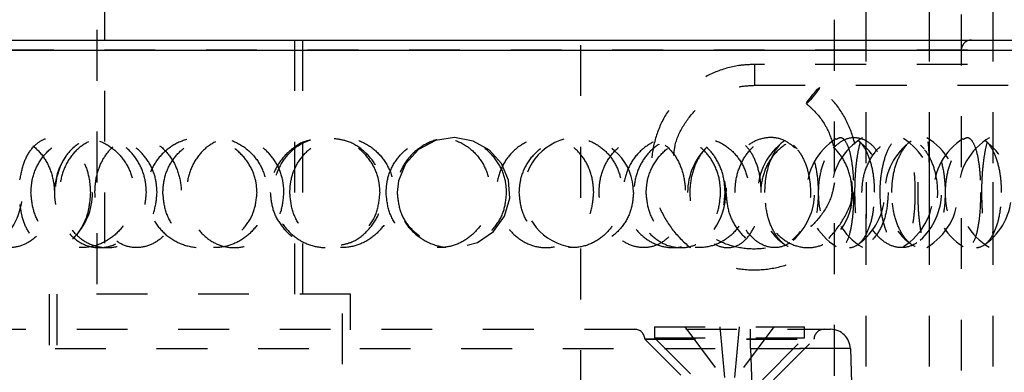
# Model space of a CAD drawing. Header units: inches. Extents: x 1772 to 2706, y -534 to -52.
# Tile 79 of 256: x 1934.929 to 1936.868, y -521.37 to -520.676. Entities that reach past the tile are written whole.
import ezdxf

# ---------------------------------------------------------------- set-up
doc = ezdxf.new("R2010")
doc.units = ezdxf.units.IN
doc.header["$LTSCALE"] = 0.5
doc.header["$MEASUREMENT"] = 0
doc.linetypes.add('HIDDEN', pattern=[0.225, 0.15, -0.075])
doc.layers.add('SID-M-H', color=4, linetype='HIDDEN')
doc.layers.add('SID-M-S', color=105, linetype='Continuous')

msp = doc.modelspace()

# ---------------------------------------------------------------- linework, layer by layer
at = {"layer": 'SID-M-H'}
for p, q in [((1935.08062, -518.69628), (1935.08062, -521.21628)), ((1935.48662, -521.21628), (1935.48662, -518.69628)), ((1936.03362, -518.72628), (1936.03362, -521.68628)), ((1935.09612, -519.21588), (1935.09612, -521.21628)), ((1935.47112, -521.21628), (1935.47112, -519.21588)), ((1936.53362, -525.77667), (1936.53362, -520.46628)), ((1936.59612, -524.9584), (1936.59612, -520.47415)), ((1936.78362, -520.46628), (1936.78362, -525.77667)), ((1936.84612, -524.9584), (1936.84612, -520.47415)), ((1936.72112, -524.9584), (1936.72112, -520.71628)), ((1937.59612, -520.73628), (1933.72112, -520.73628)), ((1937.59612, -520.76428), (1936.37621, -520.76428)), ((1936.37621, -520.76439), (1936.37621, -520.80517)), ((1936.37621, -520.80528), (1937.59612, -520.80528)), ((1936.48651, -520.82962), (1936.49146, -520.82341)), ((1936.49146, -520.82341), (1936.49642, -520.81752)), ((1936.49642, -520.82149), (1936.49146, -520.8277)), ((1936.49642, -520.81752), (1936.50062, -520.81286)), ((1936.50062, -520.8159), (1936.49642, -520.82149)), ((1936.50062, -520.81286), (1936.50343, -520.81013)), ((1936.50343, -520.81177), (1936.50062, -520.8159)), ((1936.50441, -520.80975), (1936.50343, -520.81177)), ((1936.50343, -520.81013), (1936.50441, -520.80975)), ((1936.47852, -520.84136), (1936.4795, -520.83934)), ((1936.4795, -520.84098), (1936.47852, -520.84136)), ((1936.4795, -520.83934), (1936.48231, -520.83522)), ((1936.48231, -520.83825), (1936.4795, -520.84098)), ((1936.48231, -520.83522), (1936.48651, -520.82962)), ((1936.48651, -520.83359), (1936.48231, -520.83825)), ((1936.49146, -520.8277), (1936.48651, -520.83359)), ((1935.74787, -520.91377), (1935.71426, -520.93168)), ((1935.78552, -520.90804), (1935.74787, -520.91377)), ((1935.82241, -520.91482), (1935.78552, -520.90804)), ((1935.85433, -520.93274), (1935.82241, -520.91482)), ((1935.71426, -520.93168), (1935.689, -520.9595)), ((1935.87817, -520.95938), (1935.85433, -520.93274)), ((1935.689, -520.9595), (1935.67502, -520.99342)), ((1935.89189, -520.99196), (1935.87817, -520.95938)), ((1935.67502, -520.99342), (1935.67253, -521.01628)), ((1935.89412, -521.02749), (1935.89189, -520.99196)), ((1935.88412, -521.06247), (1935.89412, -521.02749)), ((1935.86231, -521.09274), (1935.88412, -521.06247)), ((1935.83099, -521.11422), (1935.86231, -521.09274)), ((1935.81068, -521.11964), (1935.83099, -521.11422)), ((1935.58052, -521.21628), (1934.98672, -521.21628)), ((1934.98672, -521.21628), (1934.98672, -521.68628)), ((1935.00237, -521.21628), (1935.00237, -521.55378)), ((1935.56487, -521.55378), (1935.56487, -521.21628)), ((1935.58052, -521.68628), (1935.58052, -521.21628)), ((1934.04139, -521.28518), (1936.52586, -521.28518)), ((1936.17929, -521.28042), (1936.47457, -521.28042)), ((1936.17929, -521.28042), (1936.17929, -521.30207)), ((1936.23913, -521.28042), (1936.31748, -521.38475)), ((1936.30803, -521.28042), (1936.31748, -521.38475)), ((1936.34583, -521.28042), (1936.33638, -521.38475)), ((1936.41472, -521.28042), (1936.33638, -521.38475)), ((1936.36847, -521.32317), (1936.36847, -521.28518)), ((1936.47457, -521.30207), (1936.47457, -521.28042)), ((1936.16027, -521.30417), (1936.49173, -521.30417)), ((1936.16027, -521.30417), (1936.16029, -521.30486)), ((1936.16029, -521.30486), (1936.49357, -521.30486)), ((1936.16029, -521.30486), (1936.24018, -521.38475)), ((1936.17929, -521.30207), (1936.47457, -521.30207)), ((1936.17929, -521.30207), (1936.26197, -521.38475)), ((1936.39189, -521.38475), (1936.47457, -521.30207)), ((1936.41368, -521.38475), (1936.49357, -521.30486)), ((1936.49357, -521.30486), (1936.49359, -521.30417)), ((1934.19877, -521.32317), (1936.36847, -521.32317)), ((1936.36847, -521.32317), (1936.37429, -521.4899)), ((1936.5652, -521.32317), (1936.57102, -521.4899))]:
    msp.add_line(p, q, dxfattribs=at)
for centre, radius, start, end in [((1936.80362, -520.73628), 0.02, 90, 180), ((1934.80934, -521.01628), 0.125, 306.04827, 53.99119), ((1936.02979, -521.01572), 0.10831, 359.7065, 263.58305), ((1936.5079, -521.01628), 0.125, 125.75209, 233.81302), ((1936.36966, -521.01628), 0.125, 311.68963, 48.13676), ((1936.60356, -521.01628), 0.125, 122.24154, 237.88452), ((1936.65246, -521.01628), 0.125, 120.36032, 239.41723), ((1936.5079, -521.01628), 0.125, 305.22991, 54.89493), ((1936.7579, -521.01628), 0.125, 125.75209, 233.81302), ((1936.60356, -521.01628), 0.125, 301.90391, 58.06964), ((1936.61966, -521.01628), 0.125, 311.68963, 48.13676), ((1936.65246, -521.01628), 0.125, 300.5135, 59.60359), ((1936.85356, -521.01628), 0.125, 122.24154, 237.88452), ((1936.90246, -521.01628), 0.125, 120.36032, 239.41723), ((1936.7579, -521.01628), 0.125, 305.22991, 54.89493), ((1934.94758, -521.01628), 0.125, 314.11178, 45.92201), ((1936.36966, -521.01628), 0.125, 133.95272, 225.54569), ((1935.12236, -521.01628), 0.125, 145.0858, 214.82902), ((1936.19488, -521.01628), 0.125, 324.49643, 34.78852), ((1936.44488, -521.01628), 0.125, 324.49643, 34.78852), ((1936.1406, -521.30486), 0.01969, 2, 90), ((1936.51326, -521.30486), 0.01969, 90, 178), ((1936.52586, -521.32455), 0.03937, 2, 90)]:
    msp.add_arc(centre, radius, start, end, dxfattribs=at)
for points, knots in [([(1936.37621, -520.76428), (1936.36701, -520.76466), (1936.34108, -520.76571), (1936.29938, -520.77716), (1936.25504, -520.80159), (1936.2181, -520.8363), (1936.19085, -520.87893), (1936.17496, -520.92692), (1936.17141, -520.97731), (1936.18041, -521.02703), (1936.2014, -521.07301), (1936.23309, -521.11246), (1936.27355, -521.14295), (1936.3203, -521.16263), (1936.37048, -521.17028), (1936.42101, -521.16543), (1936.46881, -521.14837), (1936.51094, -521.12015), (1936.5448, -521.0825), (1936.56833, -521.03772), (1936.58007, -520.98857), (1936.57936, -520.93802), (1936.56605, -520.88939), (1936.54154, -520.84452), (1936.51683, -520.82133), (1936.50437, -520.80963)], [0, 0, 0, 0, 0.0243376, 0.0685936, 0.1129285, 0.1572595, 0.2015829, 0.2458972, 0.2902028, 0.3345028, 0.3788004, 0.4231, 0.4674058, 0.5117207, 0.556045, 0.600377, 0.6447127, 0.689047, 0.7333758, 0.7776961, 0.8220073, 0.8663106, 0.9106095, 0.9549072, 1, 1, 1, 1]), ([(1936.21747, -520.9431), (1936.21815, -520.93619), (1936.22031, -520.91441), (1936.23701, -520.88066), (1936.2655, -520.84575), (1936.30315, -520.82038), (1936.34141, -520.80717), (1936.3663, -520.80582), (1936.37621, -520.80528)], [0, 0, 0, 0, 0.0908474, 0.2859536, 0.481033, 0.6760566, 0.8710133, 1, 1, 1, 1]), ([(1936.47856, -520.84149), (1936.48405, -520.84634), (1936.50067, -520.86104), (1936.522, -520.89058), (1936.52988, -520.91779), (1936.53362, -520.93069)], [0, 0, 0, 0, 0.2056303, 0.6234168, 1, 1, 1, 1]), ([(1934.82716, -521.01628), (1934.82805, -521.02868), (1934.82985, -521.05348), (1934.84405, -521.08643), (1934.86531, -521.11104), (1934.89196, -521.1244), (1934.9206, -521.12552), (1934.94825, -521.11492), (1934.97214, -521.09388), (1934.98965, -521.06426), (1934.99835, -521.02876), (1934.99657, -520.99121), (1934.98413, -520.95623), (1934.96274, -520.92841), (1934.93568, -520.91117), (1934.90674, -520.90607), (1934.87926, -520.91296), (1934.85565, -520.93077), (1934.83799, -520.95783), (1934.82854, -520.98791), (1934.82755, -521.0081), (1934.82716, -521.01628)], [0, 0, 0, 0, 0.0554579, 0.1109395, 0.1658403, 0.2192081, 0.2711117, 0.3223399, 0.3739729, 0.4268563, 0.4812619, 0.5368274, 0.5927419, 0.6480375, 0.7019377, 0.7542614, 0.8055938, 0.8569812, 0.9093952, 0.9633154, 1, 1, 1, 1]), ([(1934.92941, -520.99099), (1934.93172, -520.97934), (1934.93636, -520.95589), (1934.95203, -520.92845), (1934.97241, -520.91116), (1934.99575, -520.90607), (1935.01931, -520.91296), (1935.04075, -520.93077), (1935.05754, -520.95783), (1935.06684, -520.98791), (1935.06781, -521.0081), (1935.06821, -521.01628)], [0, 0, 0, 0, 0.1183897, 0.2380906, 0.3547708, 0.4680383, 0.5791599, 0.6904006, 0.8038637, 0.9205871, 1, 1, 1, 1]), ([(1934.95125, -521.01628), (1934.95228, -521.02823), (1934.95435, -521.05214), (1934.97051, -521.08399), (1934.99464, -521.10861), (1935.02569, -521.12334), (1935.06046, -521.12616), (1935.09502, -521.11622), (1935.12482, -521.09447), (1935.14586, -521.0637), (1935.15561, -521.02798), (1935.15342, -520.99156), (1935.14002, -520.95819), (1935.117, -520.93099), (1935.08664, -520.91279), (1935.05213, -520.90592), (1935.01749, -520.91171), (1934.98692, -520.92984), (1934.96433, -520.95806), (1934.95282, -520.98867), (1934.95169, -521.0086), (1934.95125, -521.01628)], [0, 0, 0, 0, 0.0520028, 0.1039827, 0.1564753, 0.2102848, 0.2652762, 0.3208623, 0.3762398, 0.4306423, 0.4836601, 0.5355284, 0.5870576, 0.6391963, 0.6925647, 0.7472181, 0.8026932, 0.8582301, 0.9130199, 0.9664974, 1, 1, 1, 1]), ([(1935.17857, -521.01628), (1935.17754, -521.02823), (1935.17549, -521.05214), (1935.15968, -521.08399), (1935.13661, -521.10861), (1935.10783, -521.12334), (1935.07676, -521.12616), (1935.04707, -521.11622), (1935.02238, -521.09447), (1935.00544, -521.0637), (1934.99772, -521.02798), (1934.99945, -520.99156), (1935.0101, -520.95819), (1935.0288, -520.93099), (1935.05418, -520.91279), (1935.0841, -520.90592), (1935.11532, -520.91171), (1935.14391, -520.92984), (1935.16569, -520.95806), (1935.17702, -520.98867), (1935.17814, -521.0086), (1935.17857, -521.01628)], [0, 0, 0, 0, 0.0520028, 0.1039827, 0.1564753, 0.2102848, 0.2652762, 0.3208623, 0.3762398, 0.4306423, 0.4836601, 0.5355284, 0.5870576, 0.6391963, 0.6925647, 0.7472181, 0.8026932, 0.8582301, 0.9130199, 0.9664974, 1, 1, 1, 1]), ([(1935.19957, -521.01628), (1935.19843, -521.02868), (1935.19614, -521.05348), (1935.17827, -521.08643), (1935.15228, -521.11104), (1935.12084, -521.1244), (1935.08838, -521.12552), (1935.05824, -521.11492), (1935.03309, -521.09388), (1935.01517, -521.06426), (1935.00641, -521.02876), (1935.00819, -520.99121), (1935.02076, -520.95623), (1935.04287, -520.92841), (1935.07179, -520.91117), (1935.10392, -520.90607), (1935.13568, -520.91296), (1935.16401, -520.93077), (1935.18585, -520.95783), (1935.19781, -520.98791), (1935.19907, -521.0081), (1935.19957, -521.01628)], [0, 0, 0, 0, 0.0554579, 0.1109395, 0.1658403, 0.2192081, 0.2711117, 0.3223399, 0.3739729, 0.4268563, 0.4812619, 0.5368274, 0.5927419, 0.6480375, 0.7019377, 0.7542614, 0.8055938, 0.8569812, 0.9093952, 0.9633154, 1, 1, 1, 1]), ([(1935.07716, -521.01628), (1935.07805, -521.02868), (1935.07985, -521.05348), (1935.09405, -521.08643), (1935.11531, -521.11104), (1935.14196, -521.1244), (1935.1706, -521.12552), (1935.19825, -521.11492), (1935.22214, -521.09388), (1935.23965, -521.06426), (1935.24835, -521.02876), (1935.24657, -520.99121), (1935.23413, -520.95623), (1935.21274, -520.92841), (1935.18568, -520.91117), (1935.15674, -520.90607), (1935.12926, -520.91296), (1935.10565, -520.93077), (1935.08799, -520.95783), (1935.07854, -520.98791), (1935.07755, -521.0081), (1935.07716, -521.01628)], [0, 0, 0, 0, 0.0554579, 0.1109395, 0.1658403, 0.2192081, 0.2711117, 0.3223399, 0.3739729, 0.4268563, 0.4812619, 0.5368274, 0.5927419, 0.6480375, 0.7019377, 0.7542614, 0.8055938, 0.8569812, 0.9093952, 0.9633154, 1, 1, 1, 1]), ([(1935.39648, -521.01628), (1935.3953, -521.02823), (1935.39293, -521.05214), (1935.37461, -521.08399), (1935.34763, -521.10861), (1935.31351, -521.12334), (1935.27609, -521.12616), (1935.23971, -521.11622), (1935.20896, -521.09447), (1935.18758, -521.0637), (1935.17775, -521.02798), (1935.17996, -520.99156), (1935.19348, -520.95819), (1935.21698, -520.93099), (1935.24847, -520.91279), (1935.28498, -520.90592), (1935.32244, -520.91171), (1935.35621, -520.92984), (1935.3816, -520.95806), (1935.39469, -520.98867), (1935.39598, -521.0086), (1935.39648, -521.01628)], [0, 0, 0, 0, 0.0520028, 0.1039827, 0.1564753, 0.2102848, 0.2652762, 0.3208623, 0.3762398, 0.4306423, 0.4836601, 0.5355284, 0.5870576, 0.6391963, 0.6925647, 0.7472181, 0.8026932, 0.8582301, 0.9130199, 0.9664974, 1, 1, 1, 1]), ([(1935.21102, -521.01628), (1935.21217, -521.02868), (1935.21447, -521.05348), (1935.2325, -521.08643), (1935.25913, -521.11104), (1935.29198, -521.1244), (1935.32667, -521.12552), (1935.35959, -521.11492), (1935.38761, -521.09388), (1935.40792, -521.06426), (1935.41793, -521.02876), (1935.41589, -520.99121), (1935.40155, -520.95623), (1935.37664, -520.92841), (1935.34469, -520.91117), (1935.30996, -520.90607), (1935.27639, -520.91296), (1935.24706, -520.93077), (1935.22482, -520.95783), (1935.21279, -520.98791), (1935.21153, -521.0081), (1935.21102, -521.01628)], [0, 0, 0, 0, 0.0554579, 0.1109395, 0.1658403, 0.2192081, 0.2711117, 0.3223399, 0.3739729, 0.4268563, 0.4812619, 0.5368274, 0.5927419, 0.6480375, 0.7019377, 0.7542614, 0.8055938, 0.8569812, 0.9093952, 0.9633154, 1, 1, 1, 1]), ([(1935.44957, -521.01628), (1935.44843, -521.02868), (1935.44614, -521.05348), (1935.42827, -521.08643), (1935.40228, -521.11104), (1935.37084, -521.1244), (1935.33838, -521.12552), (1935.30824, -521.11492), (1935.28309, -521.09388), (1935.26517, -521.06426), (1935.25641, -521.02876), (1935.25819, -520.99121), (1935.27076, -520.95623), (1935.29287, -520.92841), (1935.32179, -520.91117), (1935.35392, -520.90607), (1935.38568, -520.91296), (1935.41401, -520.93077), (1935.43585, -520.95783), (1935.44781, -520.98791), (1935.44907, -521.0081), (1935.44957, -521.01628)], [0, 0, 0, 0, 0.0554579, 0.1109395, 0.1658403, 0.2192081, 0.2711117, 0.3223399, 0.3739729, 0.4268563, 0.4812619, 0.5368274, 0.5927419, 0.6480375, 0.7019377, 0.7542614, 0.8055938, 0.8569812, 0.9093952, 0.9633154, 1, 1, 1, 1]), ([(1935.5017, -520.91319), (1935.50042, -520.91336), (1935.48654, -520.91528), (1935.46317, -520.93064), (1935.43741, -520.95785), (1935.42433, -520.9887), (1935.42303, -521.00861), (1935.42253, -521.01628)], [0, 0, 0, 0, 0.0277822, 0.3014371, 0.5714107, 0.8349179, 1, 1, 1, 1]), ([(1935.6387, -521.01628), (1935.6375, -521.02868), (1935.6351, -521.05348), (1935.6163, -521.08643), (1935.58868, -521.11104), (1935.55482, -521.1244), (1935.51934, -521.12552), (1935.4859, -521.11492), (1935.45761, -521.09388), (1935.43722, -521.06426), (1935.42719, -521.02876), (1935.42923, -520.99121), (1935.44361, -520.95623), (1935.46866, -520.92841), (1935.501, -520.91117), (1935.5364, -520.90607), (1935.57086, -520.91296), (1935.60118, -520.93077), (1935.62429, -520.95783), (1935.63685, -520.98791), (1935.63816, -521.0081), (1935.6387, -521.01628)], [0, 0, 0, 0, 0.0554579, 0.1109395, 0.1658403, 0.2192081, 0.2711117, 0.3223399, 0.3739729, 0.4268563, 0.4812619, 0.5368274, 0.5927419, 0.6480375, 0.7019377, 0.7542614, 0.8055938, 0.8569812, 0.9093952, 0.9633154, 1, 1, 1, 1]), ([(1935.46102, -521.01628), (1935.46217, -521.02868), (1935.46447, -521.05348), (1935.4825, -521.08643), (1935.50913, -521.11104), (1935.54198, -521.1244), (1935.57667, -521.12552), (1935.60959, -521.11492), (1935.63761, -521.09388), (1935.65792, -521.06426), (1935.66793, -521.02876), (1935.66589, -520.99121), (1935.65155, -520.95623), (1935.62664, -520.92841), (1935.59469, -520.91117), (1935.55996, -520.90607), (1935.52639, -520.91296), (1935.49706, -520.93077), (1935.47482, -520.95783), (1935.46279, -520.98791), (1935.46153, -521.0081), (1935.46102, -521.01628)], [0, 0, 0, 0, 0.0554579, 0.1109395, 0.1658403, 0.2192081, 0.2711117, 0.3223399, 0.3739729, 0.4268563, 0.4812619, 0.5368274, 0.5927419, 0.6480375, 0.7019377, 0.7542614, 0.8055938, 0.8569812, 0.9093952, 0.9633154, 1, 1, 1, 1]), ([(1935.56252, -521.11914), (1935.56879, -521.1178), (1935.58752, -521.11377), (1935.61358, -521.09408), (1935.63595, -521.06381), (1935.64616, -521.02795), (1935.64387, -520.99159), (1935.62978, -520.95812), (1935.60532, -520.93127), (1935.57648, -520.91384), (1935.55573, -520.91125), (1935.54719, -520.91019)], [0, 0, 0, 0, 0.0637565, 0.190502, 0.315016, 0.4363609, 0.5550747, 0.6730126, 0.7923452, 0.9144925, 1, 1, 1, 1]), ([(1935.65067, -521.01628), (1935.65187, -521.02868), (1935.65427, -521.05348), (1935.67301, -521.08643), (1935.70041, -521.11104), (1935.73379, -521.1244), (1935.76852, -521.12552), (1935.80102, -521.11492), (1935.82833, -521.09388), (1935.84792, -521.06426), (1935.85752, -521.02876), (1935.85557, -520.99121), (1935.8418, -520.95623), (1935.81769, -520.92841), (1935.78637, -520.91117), (1935.75186, -520.90607), (1935.718, -520.91296), (1935.68803, -520.93077), (1935.66505, -520.95783), (1935.65251, -520.98791), (1935.6512, -521.0081), (1935.65067, -521.01628)], [0, 0, 0, 0, 0.0554579, 0.1109395, 0.1658403, 0.2192081, 0.2711117, 0.3223399, 0.3739729, 0.4268563, 0.4812619, 0.5368274, 0.5927419, 0.6480375, 0.7019377, 0.7542614, 0.8055938, 0.8569812, 0.9093952, 0.9633154, 1, 1, 1, 1]), ([(1935.8881, -521.01628), (1935.88697, -521.02823), (1935.8847, -521.05214), (1935.86704, -521.08399), (1935.8408, -521.10861), (1935.80725, -521.12334), (1935.76994, -521.12616), (1935.73316, -521.11622), (1935.70167, -521.09447), (1935.67955, -521.0637), (1935.66932, -521.02798), (1935.67162, -520.99156), (1935.68567, -520.95819), (1935.70992, -520.93099), (1935.74207, -520.91279), (1935.77886, -520.90592), (1935.81608, -520.91171), (1935.84918, -520.92984), (1935.87379, -520.95806), (1935.88639, -520.98867), (1935.88763, -521.0086), (1935.8881, -521.01628)], [0, 0, 0, 0, 0.0520028, 0.1039827, 0.1564753, 0.2102848, 0.2652762, 0.3208623, 0.3762398, 0.4306423, 0.4836601, 0.5355284, 0.5870576, 0.6391963, 0.6925647, 0.7472181, 0.8026932, 0.8582301, 0.9130199, 0.9664974, 1, 1, 1, 1]), ([(1936.05965, -521.01628), (1936.05861, -521.02868), (1936.05651, -521.05348), (1936.04004, -521.08643), (1936.01556, -521.11104), (1935.98514, -521.1244), (1935.95277, -521.12552), (1935.92181, -521.11492), (1935.89527, -521.09388), (1935.87595, -521.06426), (1935.86638, -521.02876), (1935.86833, -520.99121), (1935.88202, -520.95623), (1935.90568, -520.92841), (1935.93585, -520.91117), (1935.96839, -520.90607), (1935.9996, -520.91296), (1936.02667, -520.93077), (1936.04706, -520.95783), (1936.05804, -520.98791), (1936.05919, -521.0081), (1936.05965, -521.01628)], [0, 0, 0, 0, 0.0554579, 0.1109395, 0.1658403, 0.2192081, 0.2711117, 0.3223399, 0.3739729, 0.4268563, 0.4812619, 0.5368274, 0.5927419, 0.6480375, 0.7019377, 0.7542614, 0.8055938, 0.8569812, 0.9093952, 0.9633154, 1, 1, 1, 1]), ([(1935.91301, -521.01628), (1935.91414, -521.02823), (1935.9164, -521.05214), (1935.93385, -521.08399), (1935.95943, -521.10861), (1935.99159, -521.12334), (1936.02659, -521.12616), (1936.06036, -521.11622), (1936.08871, -521.09447), (1936.10829, -521.0637), (1936.11726, -521.02798), (1936.11525, -520.99156), (1936.10289, -520.95819), (1936.08133, -520.93099), (1936.05225, -520.91279), (1936.0183, -520.90592), (1935.98319, -520.91171), (1935.95131, -520.92984), (1935.9272, -520.95806), (1935.91472, -520.98867), (1935.91349, -521.0086), (1935.91301, -521.01628)], [0, 0, 0, 0, 0.0520028, 0.1039827, 0.1564753, 0.2102848, 0.2652762, 0.3208623, 0.3762398, 0.4306423, 0.4836601, 0.5355284, 0.5870576, 0.6391963, 0.6925647, 0.7472181, 0.8026932, 0.8582301, 0.9130199, 0.9664974, 1, 1, 1, 1]), ([(1936.07008, -521.01628), (1936.07112, -521.02868), (1936.0732, -521.05348), (1936.08941, -521.08643), (1936.11286, -521.11104), (1936.14098, -521.1244), (1936.16976, -521.12552), (1936.19621, -521.11492), (1936.21809, -521.09388), (1936.23358, -521.06426), (1936.24111, -521.02876), (1936.23958, -520.99121), (1936.22876, -520.95623), (1936.20961, -520.92841), (1936.18435, -520.91117), (1936.15601, -520.90607), (1936.12773, -520.91296), (1936.1023, -520.93077), (1936.08255, -520.95783), (1936.07168, -520.98791), (1936.07054, -521.0081), (1936.07008, -521.01628)], [0, 0, 0, 0, 0.0554579, 0.1109395, 0.1658403, 0.2192081, 0.2711117, 0.3223399, 0.3739729, 0.4268563, 0.4812619, 0.5368274, 0.5927419, 0.6480375, 0.7019377, 0.7542614, 0.8055938, 0.8569812, 0.9093952, 0.9633154, 1, 1, 1, 1]), ([(1936.30965, -521.01628), (1936.30861, -521.02868), (1936.30651, -521.05348), (1936.29004, -521.08643), (1936.26556, -521.11104), (1936.23514, -521.1244), (1936.20277, -521.12552), (1936.17181, -521.11492), (1936.14527, -521.09388), (1936.12595, -521.06426), (1936.11638, -521.02876), (1936.11833, -520.99121), (1936.13202, -520.95623), (1936.15568, -520.92841), (1936.18585, -520.91117), (1936.21839, -520.90607), (1936.2496, -520.91296), (1936.27667, -520.93077), (1936.29706, -520.95783), (1936.30804, -520.98791), (1936.30919, -521.0081), (1936.30965, -521.01628)], [0, 0, 0, 0, 0.0554579, 0.1109395, 0.1658403, 0.2192081, 0.2711117, 0.3223399, 0.3739729, 0.4268563, 0.4812619, 0.5368274, 0.5927419, 0.6480375, 0.7019377, 0.7542614, 0.8055938, 0.8569812, 0.9093952, 0.9633154, 1, 1, 1, 1]), ([(1936.31844, -521.01628), (1936.31755, -521.02823), (1936.31576, -521.05214), (1936.30182, -521.08399), (1936.28086, -521.10861), (1936.25367, -521.12334), (1936.22294, -521.12616), (1936.19212, -521.11622), (1936.16532, -521.09447), (1936.14628, -521.0637), (1936.13742, -521.02798), (1936.13942, -520.99156), (1936.15157, -520.95819), (1936.17237, -520.93099), (1936.19962, -520.91279), (1936.23033, -520.90592), (1936.26088, -520.91171), (1936.28759, -520.92984), (1936.30716, -520.95806), (1936.31708, -520.98867), (1936.31806, -521.0086), (1936.31844, -521.01628)], [0, 0, 0, 0, 0.0520028, 0.1039827, 0.1564753, 0.2102848, 0.2652762, 0.3208623, 0.3762398, 0.4306423, 0.4836601, 0.5355284, 0.5870576, 0.6391963, 0.6925647, 0.7472181, 0.8026932, 0.8582301, 0.9130199, 0.9664974, 1, 1, 1, 1]), ([(1936.16301, -521.01628), (1936.16414, -521.02823), (1936.1664, -521.05214), (1936.18385, -521.08399), (1936.20943, -521.10861), (1936.24159, -521.12334), (1936.27659, -521.12616), (1936.31036, -521.11622), (1936.33871, -521.09447), (1936.35829, -521.0637), (1936.36726, -521.02798), (1936.36525, -520.99156), (1936.35289, -520.95819), (1936.33133, -520.93099), (1936.30225, -520.91279), (1936.2683, -520.90592), (1936.23319, -520.91171), (1936.20131, -520.92984), (1936.1772, -520.95806), (1936.16472, -520.98867), (1936.16349, -521.0086), (1936.16301, -521.01628)], [0, 0, 0, 0, 0.0520028, 0.1039827, 0.1564753, 0.2102848, 0.2652762, 0.3208623, 0.3762398, 0.4306423, 0.4836601, 0.5355284, 0.5870576, 0.6391963, 0.6925647, 0.7472181, 0.8026932, 0.8582301, 0.9130199, 0.9664974, 1, 1, 1, 1]), ([(1936.38965, -521.01628), (1936.38894, -521.02868), (1936.38752, -521.05348), (1936.37621, -521.08643), (1936.35911, -521.11104), (1936.33739, -521.1244), (1936.31373, -521.12552), (1936.2906, -521.11492), (1936.2704, -521.09388), (1936.25548, -521.06426), (1936.24802, -521.02876), (1936.24955, -520.99121), (1936.26019, -520.95623), (1936.27837, -520.92841), (1936.30115, -520.91117), (1936.32521, -520.90607), (1936.34777, -520.91296), (1936.3669, -520.93077), (1936.38104, -520.95783), (1936.38855, -520.98791), (1936.38934, -521.0081), (1936.38965, -521.01628)], [0, 0, 0, 0, 0.0554579, 0.1109395, 0.1658403, 0.2192081, 0.2711117, 0.3223399, 0.3739729, 0.4268563, 0.4812619, 0.5368274, 0.5927419, 0.6480375, 0.7019377, 0.7542614, 0.8055938, 0.8569812, 0.9093952, 0.9633154, 1, 1, 1, 1]), ([(1936.4568, -520.92888), (1936.44931, -520.92284), (1936.43406, -520.91057), (1936.40593, -520.9062), (1936.37775, -520.91293), (1936.35229, -520.93078), (1936.33255, -520.95782), (1936.32168, -520.98791), (1936.32054, -521.0081), (1936.32008, -521.01628)], [0, 0, 0, 0, 0.145153, 0.2952181, 0.4424401, 0.58982, 0.7401442, 0.8947879, 1, 1, 1, 1]), ([(1936.3379, -521.01628), (1936.33878, -521.02823), (1936.34053, -521.05214), (1936.35402, -521.08399), (1936.37356, -521.10861), (1936.39772, -521.12334), (1936.42348, -521.12616), (1936.44779, -521.11622), (1936.46775, -521.09447), (1936.4813, -521.0637), (1936.48744, -521.02798), (1936.48607, -520.99156), (1936.47758, -520.95819), (1936.46259, -520.93099), (1936.442, -520.91279), (1936.41743, -520.90592), (1936.39145, -520.91171), (1936.36739, -520.92984), (1936.3489, -520.95806), (1936.33922, -520.98867), (1936.33827, -521.0086), (1936.3379, -521.01628)], [0, 0, 0, 0, 0.0520028, 0.1039827, 0.1564753, 0.2102848, 0.2652762, 0.3208623, 0.3762398, 0.4306423, 0.4836601, 0.5355284, 0.5870576, 0.6391963, 0.6925647, 0.7472181, 0.8026932, 0.8582301, 0.9130199, 0.9664974, 1, 1, 1, 1]), ([(1936.56844, -521.01628), (1936.56755, -521.02823), (1936.56576, -521.05214), (1936.55182, -521.08399), (1936.53086, -521.10861), (1936.50367, -521.12334), (1936.47294, -521.12616), (1936.44212, -521.11622), (1936.41532, -521.09447), (1936.39628, -521.0637), (1936.38742, -521.02798), (1936.38942, -520.99156), (1936.40157, -520.95819), (1936.42237, -520.93099), (1936.44962, -520.91279), (1936.48033, -520.90592), (1936.51088, -520.91171), (1936.53759, -520.92984), (1936.55716, -520.95806), (1936.56708, -520.98867), (1936.56806, -521.0086), (1936.56844, -521.01628)], [0, 0, 0, 0, 0.0520028, 0.1039827, 0.1564753, 0.2102848, 0.2652762, 0.3208623, 0.3762398, 0.4306423, 0.4836601, 0.5355284, 0.5870576, 0.6391963, 0.6925647, 0.7472181, 0.8026932, 0.8582301, 0.9130199, 0.9664974, 1, 1, 1, 1]), ([(1936.39673, -521.01628), (1936.39743, -521.02868), (1936.39885, -521.05348), (1936.40972, -521.08643), (1936.42514, -521.11104), (1936.44316, -521.1244), (1936.461, -521.12552), (1936.47684, -521.11492), (1936.4895, -521.09388), (1936.49821, -521.06426), (1936.50236, -521.02876), (1936.50152, -520.99121), (1936.49553, -520.95623), (1936.48465, -520.92841), (1936.46981, -520.91117), (1936.45255, -520.90607), (1936.43474, -520.91296), (1936.41823, -520.93077), (1936.40513, -520.95783), (1936.39781, -520.98791), (1936.39704, -521.0081), (1936.39673, -521.01628)], [0, 0, 0, 0, 0.0554579, 0.1109395, 0.1658403, 0.2192081, 0.2711117, 0.3223399, 0.3739729, 0.4268563, 0.4812619, 0.5368274, 0.5927419, 0.6480375, 0.7019377, 0.7542614, 0.8055938, 0.8569812, 0.9093952, 0.9633154, 1, 1, 1, 1]), ([(1936.61307, -521.01628), (1936.61257, -521.02823), (1936.61159, -521.05214), (1936.60377, -521.08399), (1936.59172, -521.10861), (1936.5756, -521.12334), (1936.55674, -521.12616), (1936.53721, -521.11622), (1936.51975, -521.09447), (1936.50709, -521.0637), (1936.50112, -521.02798), (1936.50247, -520.99156), (1936.51062, -520.95819), (1936.52438, -520.93099), (1936.54202, -520.91279), (1936.56134, -520.90592), (1936.57993, -520.91171), (1936.59563, -520.92984), (1936.60678, -520.95806), (1936.61232, -520.98867), (1936.61286, -521.0086), (1936.61307, -521.01628)], [0, 0, 0, 0, 0.0520028, 0.1039827, 0.1564753, 0.2102848, 0.2652762, 0.3208623, 0.3762398, 0.4306423, 0.4836601, 0.5355284, 0.5870576, 0.6391963, 0.6925647, 0.7472181, 0.8026932, 0.8582301, 0.9130199, 0.9664974, 1, 1, 1, 1]), ([(1936.53344, -520.92685), (1936.53939, -520.92163), (1936.5524, -520.91022), (1936.57528, -520.90625), (1936.59775, -520.91292), (1936.61691, -520.93078), (1936.63104, -520.95782), (1936.63855, -520.98791), (1936.63934, -521.0081), (1936.63965, -521.01628)], [0, 0, 0, 0, 0.128939, 0.2818504, 0.4318648, 0.5820401, 0.7352155, 0.8927924, 1, 1, 1, 1]), ([(1936.53752, -520.91142), (1936.54006, -520.90983), (1936.54629, -520.90594), (1936.55516, -520.91324), (1936.56306, -520.93069), (1936.5685, -520.95785), (1936.57124, -520.9879), (1936.57152, -521.0081), (1936.57164, -521.01628)], [0, 0, 0, 0, 0.1255494, 0.3082135, 0.4910736, 0.6775867, 0.8694592, 1, 1, 1, 1]), ([(1936.57414, -521.01628), (1936.57439, -521.02868), (1936.57488, -521.05348), (1936.57854, -521.08643), (1936.58328, -521.11104), (1936.58807, -521.1244), (1936.59189, -521.12552), (1936.59438, -521.11492), (1936.59563, -521.09388), (1936.59606, -521.06426), (1936.59611, -521.02876), (1936.59611, -520.99121), (1936.59597, -520.95623), (1936.59525, -520.92841), (1936.5934, -520.91117), (1936.5902, -520.90607), (1936.58593, -520.91296), (1936.58122, -520.93077), (1936.57703, -520.95783), (1936.57452, -520.98791), (1936.57425, -521.0081), (1936.57414, -521.01628)], [0, 0, 0, 0, 0.0554579, 0.1109395, 0.1658403, 0.2192081, 0.2711117, 0.3223399, 0.3739729, 0.4268563, 0.4812619, 0.5368274, 0.5927419, 0.6480375, 0.7019377, 0.7542614, 0.8055938, 0.8569812, 0.9093952, 0.9633154, 1, 1, 1, 1]), ([(1936.5879, -521.01628), (1936.58878, -521.02823), (1936.59053, -521.05214), (1936.60402, -521.08399), (1936.62356, -521.10861), (1936.64772, -521.12334), (1936.67348, -521.12616), (1936.69779, -521.11622), (1936.71775, -521.09447), (1936.7313, -521.0637), (1936.73744, -521.02798), (1936.73607, -520.99156), (1936.72758, -520.95819), (1936.71259, -520.93099), (1936.692, -520.91279), (1936.66743, -520.90592), (1936.64145, -520.91171), (1936.61739, -520.92984), (1936.5989, -520.95806), (1936.58922, -520.98867), (1936.58827, -521.0086), (1936.5879, -521.01628)], [0, 0, 0, 0, 0.0520028, 0.1039827, 0.1564753, 0.2102848, 0.2652762, 0.3208623, 0.3762398, 0.4306423, 0.4836601, 0.5355284, 0.5870576, 0.6391963, 0.6925647, 0.7472181, 0.8026932, 0.8582301, 0.9130199, 0.9664974, 1, 1, 1, 1]), ([(1936.62372, -521.01628), (1936.62419, -521.02823), (1936.62514, -521.05214), (1936.63234, -521.08399), (1936.64245, -521.10861), (1936.65444, -521.12334), (1936.66651, -521.12616), (1936.67714, -521.11622), (1936.68527, -521.09447), (1936.69045, -521.0637), (1936.6927, -521.02798), (1936.6922, -520.99156), (1936.68905, -520.95819), (1936.68322, -520.93099), (1936.67467, -520.91279), (1936.66374, -520.90592), (1936.65139, -520.91171), (1936.63931, -520.92984), (1936.62963, -520.95806), (1936.62443, -520.98867), (1936.62392, -521.0086), (1936.62372, -521.01628)], [0, 0, 0, 0, 0.0520028, 0.1039827, 0.1564753, 0.2102848, 0.2652762, 0.3208623, 0.3762398, 0.4306423, 0.4836601, 0.5355284, 0.5870576, 0.6391963, 0.6925647, 0.7472181, 0.8026932, 0.8582301, 0.9130199, 0.9664974, 1, 1, 1, 1]), ([(1936.64673, -521.01628), (1936.64743, -521.02868), (1936.64885, -521.05348), (1936.65972, -521.08643), (1936.67514, -521.11104), (1936.69316, -521.1244), (1936.711, -521.12552), (1936.72684, -521.11492), (1936.7395, -521.09388), (1936.74821, -521.06426), (1936.75236, -521.02876), (1936.75152, -520.99121), (1936.74553, -520.95623), (1936.73465, -520.92841), (1936.71981, -520.91117), (1936.70255, -520.90607), (1936.68474, -520.91296), (1936.66823, -520.93077), (1936.65513, -520.95783), (1936.64781, -520.98791), (1936.64704, -521.0081), (1936.64673, -521.01628)], [0, 0, 0, 0, 0.0554579, 0.1109395, 0.1658403, 0.2192081, 0.2711117, 0.3223399, 0.3739729, 0.4268563, 0.4812619, 0.5368274, 0.5927419, 0.6480375, 0.7019377, 0.7542614, 0.8055938, 0.8569812, 0.9093952, 0.9633154, 1, 1, 1, 1]), ([(1936.72105, -521.01628), (1936.72104, -521.02823), (1936.72102, -521.05214), (1936.72068, -521.08399), (1936.71962, -521.10861), (1936.71736, -521.12334), (1936.71364, -521.12616), (1936.70878, -521.11622), (1936.70367, -521.09447), (1936.69957, -521.0637), (1936.69754, -521.02798), (1936.698, -520.99156), (1936.70074, -520.95819), (1936.70508, -520.93099), (1936.71005, -520.91279), (1936.71464, -520.90592), (1936.71806, -520.91171), (1936.72004, -520.92984), (1936.72085, -520.95806), (1936.72103, -520.98867), (1936.72105, -521.0086), (1936.72105, -521.01628)], [0, 0, 0, 0, 0.0520028, 0.1039827, 0.1564753, 0.2102848, 0.2652762, 0.3208623, 0.3762398, 0.4306423, 0.4836601, 0.5355284, 0.5870576, 0.6391963, 0.6925647, 0.7472181, 0.8026932, 0.8582301, 0.9130199, 0.9664974, 1, 1, 1, 1]), ([(1936.86307, -521.01628), (1936.86257, -521.02823), (1936.86159, -521.05214), (1936.85377, -521.08399), (1936.84172, -521.10861), (1936.8256, -521.12334), (1936.80674, -521.12616), (1936.78721, -521.11622), (1936.76975, -521.09447), (1936.75709, -521.0637), (1936.75112, -521.02798), (1936.75247, -520.99156), (1936.76062, -520.95819), (1936.77438, -520.93099), (1936.79202, -520.91279), (1936.81134, -520.90592), (1936.82993, -520.91171), (1936.84563, -520.92984), (1936.85678, -520.95806), (1936.86232, -520.98867), (1936.86286, -521.0086), (1936.86307, -521.01628)], [0, 0, 0, 0, 0.0520028, 0.1039827, 0.1564753, 0.2102848, 0.2652762, 0.3208623, 0.3762398, 0.4306423, 0.4836601, 0.5355284, 0.5870576, 0.6391963, 0.6925647, 0.7472181, 0.8026932, 0.8582301, 0.9130199, 0.9664974, 1, 1, 1, 1]), ([(1936.78752, -520.91142), (1936.79006, -520.90983), (1936.79629, -520.90594), (1936.80516, -520.91324), (1936.81306, -520.93069), (1936.8185, -520.95785), (1936.82124, -520.9879), (1936.82152, -521.0081), (1936.82164, -521.01628)], [0, 0, 0, 0, 0.1255494, 0.3082135, 0.4910736, 0.6775867, 0.8694592, 1, 1, 1, 1]), ([(1936.82414, -521.01628), (1936.82439, -521.02868), (1936.82488, -521.05348), (1936.82854, -521.08643), (1936.83328, -521.11104), (1936.83807, -521.1244), (1936.84189, -521.12552), (1936.84438, -521.11492), (1936.84563, -521.09388), (1936.84606, -521.06426), (1936.84611, -521.02876), (1936.84611, -520.99121), (1936.84597, -520.95623), (1936.84525, -520.92841), (1936.8434, -520.91117), (1936.8402, -520.90607), (1936.83593, -520.91296), (1936.83122, -520.93077), (1936.82703, -520.95783), (1936.82452, -520.98791), (1936.82425, -521.0081), (1936.82414, -521.01628)], [0, 0, 0, 0, 0.0554579, 0.1109395, 0.1658403, 0.2192081, 0.2711117, 0.3223399, 0.3739729, 0.4268563, 0.4812619, 0.5368274, 0.5927419, 0.6480375, 0.7019377, 0.7542614, 0.8055938, 0.8569812, 0.9093952, 0.9633154, 1, 1, 1, 1]), ([(1936.53362, -520.99734), (1936.53206, -521.00601), (1936.52786, -521.02938), (1936.50769, -521.06334), (1936.47624, -521.09565), (1936.43657, -521.11791), (1936.3924, -521.12857), (1936.34703, -521.12673), (1936.30364, -521.11272), (1936.26687, -521.08697), (1936.24369, -521.06322), (1936.23692, -521.04745), (1936.23602, -521.04535)], [0, 0, 0, 0, 0.0674558, 0.1819261, 0.2963747, 0.4107873, 0.5251609, 0.639504, 0.7538324, 0.8681618, 0.9825133, 1, 1, 1, 1]), ([(1935.06821, -521.01628), (1935.06732, -521.02868), (1935.06553, -521.05348), (1935.05168, -521.08643), (1935.03182, -521.11104), (1935.00823, -521.1244), (1934.98441, -521.12551), (1934.96274, -521.11493), (1934.94527, -521.09382), (1934.93354, -521.06755), (1934.93091, -521.0477), (1934.92982, -521.03941)], [0, 0, 0, 0, 0.1193359, 0.2387228, 0.3568599, 0.4716983, 0.5833858, 0.69362, 0.8047255, 0.9185216, 1, 1, 1, 1]), ([(1935.42253, -521.01628), (1935.42369, -521.02827), (1935.42603, -521.05224), (1935.44467, -521.08357), (1935.46545, -521.10465), (1935.48118, -521.11064), (1935.48564, -521.11234)], [0, 0, 0, 0, 0.2934271, 0.5867253, 0.8829159, 1, 1, 1, 1]), ([(1935.67253, -521.01628), (1935.67374, -521.02819), (1935.67617, -521.05201), (1935.69362, -521.08363), (1935.7117, -521.09792), (1935.7204, -521.1048)], [0, 0, 0, 0, 0.3415816, 0.6830132, 1, 1, 1, 1]), ([(1936.1381, -521.01628), (1936.13697, -521.02823), (1936.1347, -521.05212), (1936.11704, -521.08405), (1936.0908, -521.10838), (1936.05977, -521.12305), (1936.03796, -521.12332), (1936.02828, -521.12344)], [0, 0, 0, 0, 0.2053553, 0.4106205, 0.6179099, 0.8303998, 1, 1, 1, 1]), ([(1936.32008, -521.01628), (1936.32112, -521.02868), (1936.3232, -521.05348), (1936.33942, -521.08643), (1936.36285, -521.11104), (1936.39101, -521.12443), (1936.41968, -521.12542), (1936.44639, -521.11532), (1936.45984, -521.10044), (1936.46654, -521.09301)], [0, 0, 0, 0, 0.14856381, 0.29719124, 0.4442627, 0.58722746, 0.72626969, 0.8635027, 1, 1, 1, 1]), ([(1936.63965, -521.01628), (1936.63894, -521.02868), (1936.63752, -521.05348), (1936.6262, -521.08644), (1936.60912, -521.11102), (1936.58734, -521.1245), (1936.56389, -521.12516), (1936.5447, -521.11798), (1936.53571, -521.10781), (1936.53308, -521.10483)], [0, 0, 0, 0, 0.1614345, 0.322938, 0.4827508, 0.6381012, 0.7891892, 0.9383112, 1, 1, 1, 1]), ([(1936.57164, -521.01628), (1936.57138, -521.02868), (1936.57087, -521.05349), (1936.56669, -521.08638), (1936.55992, -521.11122), (1936.55066, -521.12377), (1936.54265, -521.12673), (1936.53822, -521.12225), (1936.5375, -521.12152)], [0, 0, 0, 0, 0.197234, 0.3945525, 0.5898053, 0.779606, 0.9641991, 1, 1, 1, 1]), ([(1936.82164, -521.01628), (1936.82138, -521.02868), (1936.82087, -521.05349), (1936.81669, -521.08638), (1936.80992, -521.11122), (1936.80066, -521.12377), (1936.79265, -521.12673), (1936.78822, -521.12225), (1936.7875, -521.12152)], [0, 0, 0, 0, 0.197234, 0.3945525, 0.5898053, 0.779606, 0.9641991, 1, 1, 1, 1]), ([(1936.5652, -521.32317), (1936.5644, -521.32308), (1936.56282, -521.32291), (1936.54686, -521.32267), (1936.51109, -521.32256), (1936.45757, -521.32267), (1936.40834, -521.32291), (1936.38188, -521.32308), (1936.36847, -521.32317)], [0, 0, 0, 0, 0.1304203, 0.2574087, 0.5, 0.742588, 0.8695772, 1, 1, 1, 1]), ([(1936.36847, -521.32317), (1936.38188, -521.32308), (1936.40834, -521.32291), (1936.45757, -521.32267), (1936.51109, -521.32256), (1936.54686, -521.32267), (1936.56282, -521.32291), (1936.5644, -521.32308), (1936.5652, -521.32317)], [0, 0, 0, 0, 0.1304203, 0.2574087, 0.5, 0.742588, 0.8695772, 1, 1, 1, 1])]:
    msp.add_open_spline(points, degree=3, knots=knots, dxfattribs=at)
at = {"layer": 'SID-M-S'}
for p, q in [((1936.72112, -520.71628), (1936.72112, -520.47415)), ((1933.74112, -520.71628), (1937.57612, -520.71628)), ((1933.72112, -520.73628), (1937.59612, -520.73628))]:
    msp.add_line(p, q, dxfattribs=at)

doc.saveas('drawing.dxf')
